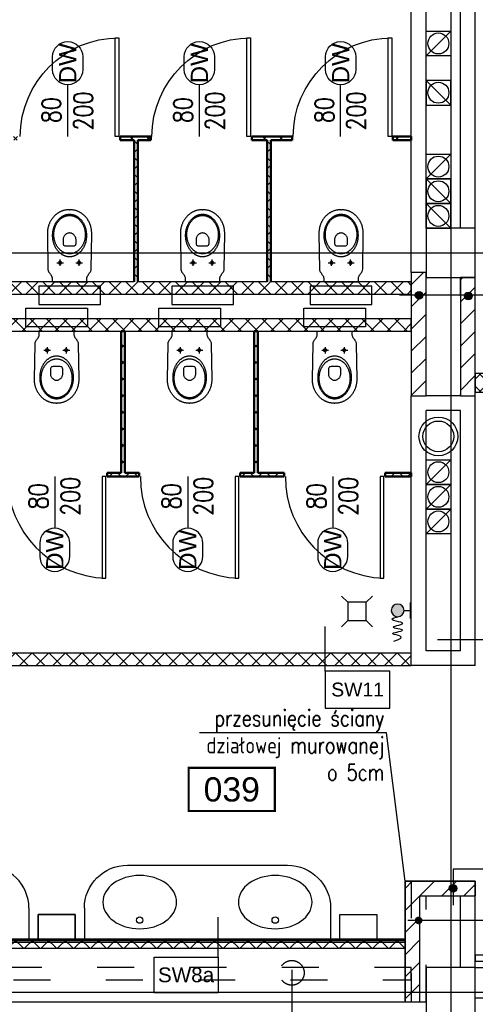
# Model space of a CAD drawing. Header units: centimetres. Extents: x -228435 to 111511, y -89367 to 428125.
# Tile 35 of 216: x -68640 to -64940, y 58901 to 66893. Entities that reach past the tile are written whole.
import ezdxf
from ezdxf.enums import TextEntityAlignment as Align

# ---------------------------------------------------------------- set-up
doc = ezdxf.new("R2010")
doc.units = ezdxf.units.CM
doc.header["$LTSCALE"] = 50
for name, pattern in [('DASHDOT2', [12.7, 6.35, -3.175, 0, -3.175]), ('DASHED', [0.75, 0.5, -0.25]), ('Kondygnacja -1$0$ACAD_ISO03W100', [30, 12, -18])]:
    doc.linetypes.add(name, pattern=pattern)
doc.layers.get('0').update_dxf_attribs({"color": 8})
for name, color, linetype in [('ARCH_GK', 8, 'Continuous'), ('ARCH_INFO_AREA_ETYKIETY_200', 8, 'Continuous'), ('ARCH_INFO_ETYK_DRZWI', 8, 'Continuous'), ('ARCH_INFO_OPISY_PRZEGRODY', 8, 'Continuous'), ('ARCH_INFO_OSIE_IST', 8, 'DASHDOT2'), ('ARCH_MUROWANE', 8, 'Continuous'), ('ARCH_MUROWANE_IST', 8, 'Continuous'), ('ARCH_OTWORY_WENTYLACJA_IST', 8, 'Continuous'), ('ARCH_WYPOSAŻENIE_INNE', 8, 'Continuous'), ('ARCH_WYPOSAŻENIE_SANITARNE', 8, 'Continuous'), ('ARCH_ŚCIANKI_WC_5', 8, 'Continuous'), ('ARCH_ŚLUSARKA_DRZWI', 8, 'Continuous'), ('ARCH_ŻELBET_IST', 8, 'Continuous'), ('Kondygnacja -1$0$ARCH_INFO_OPISY_PRZEGRODY', 8, 'Continuous'), ('Osie rzutów$0$ARCH_INFO_OSIE_OPISY_IST', 8, 'Continuous')]:
    doc.layers.add(name, color=color, linetype=linetype)
doc.styles.add('Arial', font='ARIAL.TTF')
doc.styles.add('Dach$0$ROMANS-50-CM', font='romans.shx', dxfattribs={"width": 0.8, "height": 10})
doc.styles.add('Kondygnacja -1$0$Arial', font='ARIAL.TTF')
doc.styles.add('Romans', font='Romans.shx')
pattern_1 = [(45, (-121140, -45000), (-67.35192, 67.35192), []), (135, (-121140, -45000), (-67.35192, -67.35192), [])]
pattern_2 = [(45, (-121140, -45000), (-67.35192, 67.35192), []), (135, (-121140, -45000), (-67.35192, -67.35192), [])]
pattern_3 = [(45, (-121140, -45000), (-67.35192, 67.35192), []), (135, (-121140, -45000), (-67.35192, -67.35192), [])]

# ---------------------------------------------------------------- blocks, each defined once
blk = doc.blocks.new('DRZWI_DÓŁ 200')
at = {"layer": 'ARCH_INFO_ETYK_DRZWI'}
blk.add_line((0, 0), (0, -60), dxfattribs=at)
blk.add_lwpolyline([(-17.5, -77.5), (-17.5, -92.5, 1), (17.5, -92.5), (17.5, -77.5, 1)], format="xyb", close=True, dxfattribs=at)
at = {"layer": 'ARCH_INFO_ETYK_DRZWI', "style": 'Romans', "width": 0.8}
for tag, p in [('ADS_DRZWI:SZEROKOŚĆ', (-7.9, -23)), ('ADS_DRZWI:WYSOKOŚĆ', (29, -23))]:
    blk.add_attdef(tag, text='', height=22, rotation=90, dxfattribs=at).set_placement(p, align=Align.CENTER)
at = {"layer": 'ARCH_INFO_ETYK_DRZWI', "color": 1, "style": 'Arial'}
blk.add_attdef('ADS_DRZWI:ODPORNOŚĆ_OGNIOWA', text='', height=22, dxfattribs=at).set_placement((-0.1, 13.3), align=Align.BOTTOM_CENTER)
at = {"layer": 'ARCH_INFO_ETYK_DRZWI', "style": 'Arial'}
blk.add_attdef('ADS_DRZWI:SYMBOL', text='', height=20, rotation=90, dxfattribs=at).set_placement((-10, -85), align=Align.TOP_CENTER)
blk = doc.blocks.new('drzwi_góa 200')
at = {"layer": 'ARCH_INFO_ETYK_DRZWI'}
blk.add_line((0, 0), (0, 60), dxfattribs=at)
blk.add_lwpolyline([(-17.5, 77.5), (-17.5, 92.5, -1), (17.5, 92.5), (17.5, 77.5, -1)], format="xyb", close=True, dxfattribs=at)
at = {"layer": 'ARCH_INFO_ETYK_DRZWI', "style": 'Arial'}
blk.add_attdef('ADS_DRZWI:SYMBOL', text='', height=20, rotation=90, dxfattribs=at).set_placement((-10, 84.9), align=Align.TOP_CENTER)
at = {"layer": 'ARCH_INFO_ETYK_DRZWI', "style": 'Romans', "width": 0.8}
for tag, p in [('ADS_DRZWI:SZEROKOŚĆ', (-8, 30.5)), ('ADS_DRZWI:WYSOKOŚĆ', (29, 29.5))]:
    blk.add_attdef(tag, text='', height=22, rotation=90, dxfattribs=at).set_placement(p, align=Align.CENTER)
at = {"layer": 'ARCH_INFO_ETYK_DRZWI', "color": 1, "style": 'Arial'}
blk.add_attdef('ADS_DRZWI:ODPORNOŚĆ_OGNIOWA', text='', height=22, dxfattribs=at).set_placement((-0.1, -45.8), align=Align.BOTTOM_CENTER)
blk = doc.blocks.new('WC')
at = {"color": 0, "linetype": 'ByBlock', "lineweight": -2}
blk.add_line((-0.25, 58.5), (0.23, 58.5), dxfattribs=at)
for points in [[(-0.25, 58.5), (-0.49, 58.5), (-0.98, 58.48), (-1.49, 58.46), (-2, 58.42), (-2.52, 58.36), (-3.05, 58.3), (-3.57, 58.21), (-4.09, 58.12), (-4.6, 58), (-5.09, 57.87), (-5.57, 57.72), (-5.96, 57.58), (-6.34, 57.43), (-6.73, 57.27), (-7.1, 57.1), (-7.48, 56.93), (-7.85, 56.74), (-8.22, 56.55), (-8.58, 56.34), (-8.94, 56.13), (-9.29, 55.9), (-9.64, 55.67), (-9.99, 55.43), (-10.33, 55.19), (-10.66, 54.93), (-10.99, 54.66), (-11.32, 54.39), (-11.63, 54.11), (-11.95, 53.82), (-12.25, 53.52), (-12.56, 53.21), (-12.85, 52.9), (-13.14, 52.58), (-13.42, 52.25), (-13.7, 51.91), (-13.96, 51.57), (-14.23, 51.22), (-14.48, 50.86), (-14.73, 50.5), (-14.97, 50.13), (-15.2, 49.75), (-15.42, 49.36), (-15.64, 48.97), (-15.84, 48.57), (-16.04, 48.17), (-16.23, 47.76), (-16.41, 47.34), (-16.59, 46.91), (-16.75, 46.49), (-16.91, 46.05), (-17.05, 45.61), (-17.19, 45.16), (-17.31, 44.71), (-17.43, 44.25), (-17.54, 43.79), (-17.63, 43.32), (-17.72, 42.85), (-17.79, 42.37), (-17.86, 41.88), (-17.91, 41.41), (-17.96, 40.92), (-17.99, 40.42), (-18.01, 39.92), (-18.02, 39.41), (-18.02, 38.9), (-18.02, 38.9), (-17.55, 10.27), (-17.52, 9.83), (-17.44, 9.41), (-17.32, 9), (-17.17, 8.61), (-16.98, 8.24), (-16.77, 7.88), (-16.54, 7.52), (-16.3, 7.17), (-16.04, 6.82), (-15.79, 6.48), (-15.53, 6.13), (-15.27, 5.78), (-15.03, 5.42), (-14.8, 5.06), (-14.6, 4.68), (-14.41, 4.29), (-14.26, 3.89), (-14.15, 3.46), (-14.08, 3.02), (-14.05, 2.55), (-14.05, 0.68), (-13.98, 0.3), (-13.74, 0.07), (-13.23, 0), (-0.01, 0), (13.21, 0), (13.72, 0.07), (13.96, 0.3), (14.03, 0.68), (14.03, 2.55), (14.06, 3.02), (14.13, 3.46), (14.24, 3.89), (14.39, 4.29), (14.57, 4.68), (14.78, 5.06), (15.01, 5.42), (15.25, 5.78), (15.51, 6.13), (15.76, 6.48), (16.02, 6.82), (16.28, 7.17), (16.52, 7.52), (16.75, 7.88), (16.96, 8.24), (17.15, 8.61), (17.3, 9), (17.42, 9.41), (17.5, 9.83), (17.53, 10.27), (17.99, 38.9), (18, 39.41), (17.99, 39.92), (17.97, 40.42), (17.94, 40.92), (17.89, 41.41), (17.84, 41.88), (17.77, 42.37), (17.7, 42.85), (17.61, 43.32), (17.52, 43.79), (17.41, 44.25), (17.29, 44.71), (17.17, 45.16), (17.03, 45.61), (16.89, 46.05), (16.73, 46.49), (16.57, 46.91), (16.39, 47.34), (16.21, 47.76), (16.02, 48.17), (15.82, 48.57), (15.62, 48.97), (15.4, 49.36), (15.18, 49.75), (14.94, 50.13), (14.71, 50.5), (14.46, 50.86), (14.2, 51.22), (13.94, 51.57), (13.68, 51.91), (13.4, 52.25), (13.12, 52.58), (12.83, 52.9), (12.53, 53.21), (12.23, 53.52), (11.93, 53.82), (11.61, 54.11), (11.29, 54.39), (10.97, 54.66), (10.64, 54.93), (10.31, 55.19), (9.97, 55.43), (9.62, 55.67), (9.27, 55.9), (8.92, 56.13), (8.56, 56.34), (8.2, 56.55), (7.83, 56.74), (7.46, 56.93), (7.08, 57.1), (6.7, 57.27), (6.32, 57.43), (5.94, 57.58), (5.55, 57.72), (5.55, 57.72), (5.07, 57.87), (4.58, 58), (4.07, 58.12), (3.55, 58.21), (3.03, 58.3), (2.5, 58.36), (1.98, 58.42), (1.46, 58.46), (0.96, 58.48), (0.46, 58.5), (0.23, 58.5)], [(-7.75, 12.95), (-7.75, 18.26)], [(7.75, 12.95), (7.75, 18.26)], [(-10.36, 15.46), (-4.9, 15.46)], [(5.15, 15.46), (10.6, 15.46)]]:
    blk.add_lwpolyline(points, dxfattribs=at)
for points in [[(-0.01, 20.3), (-0.41, 20.31), (-0.8, 20.33), (-1.19, 20.37), (-1.58, 20.42), (-1.97, 20.48), (-2.35, 20.55), (-2.73, 20.64), (-3.1, 20.75), (-3.48, 20.86), (-3.84, 20.99), (-4.21, 21.13), (-4.56, 21.28), (-4.92, 21.44), (-5.27, 21.62), (-5.61, 21.81), (-5.95, 22.01), (-6.29, 22.22), (-6.62, 22.44), (-6.94, 22.67), (-7.26, 22.91), (-7.58, 23.17), (-7.88, 23.43), (-8.18, 23.71), (-8.48, 23.99), (-8.77, 24.28), (-9.05, 24.58), (-9.33, 24.9), (-9.6, 25.22), (-9.86, 25.55), (-10.11, 25.89), (-10.36, 26.23), (-10.6, 26.59), (-10.84, 26.95), (-11.06, 27.32), (-11.28, 27.7), (-11.49, 28.09), (-11.69, 28.48), (-11.88, 28.89), (-12.07, 29.29), (-12.24, 29.71), (-12.41, 30.13), (-12.57, 30.56), (-12.72, 30.99), (-12.86, 31.43), (-12.99, 31.88), (-13.11, 32.33), (-13.22, 32.79), (-13.32, 33.25), (-13.41, 33.72), (-13.49, 34.19), (-13.56, 34.66), (-13.63, 35.14), (-13.67, 35.63), (-13.71, 36.12), (-13.74, 36.61), (-13.76, 37.11), (-13.76, 37.61), (-13.76, 37.61), (-13.76, 38.11), (-13.74, 38.6), (-13.71, 39.1), (-13.67, 39.59), (-13.63, 40.07), (-13.56, 40.55), (-13.49, 41.03), (-13.41, 41.5), (-13.32, 41.95), (-13.22, 42.42), (-13.11, 42.87), (-12.99, 43.32), (-12.86, 43.77), (-12.72, 44.21), (-12.57, 44.64), (-12.41, 45.07), (-12.24, 45.49), (-12.07, 45.91), (-11.88, 46.32), (-11.69, 46.72), (-11.49, 47.11), (-11.28, 47.5), (-11.06, 47.88), (-10.84, 48.25), (-10.6, 48.61), (-10.36, 48.97), (-10.11, 49.32), (-9.86, 49.65), (-9.6, 49.98), (-9.33, 50.3), (-9.05, 50.62), (-8.77, 50.92), (-8.48, 51.21), (-8.18, 51.5), (-7.88, 51.77), (-7.58, 52.03), (-7.26, 52.29), (-6.94, 52.53), (-6.62, 52.76), (-6.29, 52.98), (-5.95, 53.19), (-5.61, 53.39), (-5.27, 53.58), (-4.92, 53.76), (-4.56, 53.92), (-4.21, 54.07), (-3.84, 54.21), (-3.48, 54.34), (-3.1, 54.46), (-2.73, 54.56), (-2.35, 54.65), (-1.97, 54.72), (-1.58, 54.79), (-1.19, 54.83), (-0.8, 54.87), (-0.41, 54.89), (-0.01, 54.9), (-0.01, 54.9), (0.39, 54.89), (0.78, 54.87), (1.17, 54.83), (1.56, 54.79), (1.95, 54.72), (2.33, 54.65), (2.71, 54.56), (3.08, 54.46), (3.45, 54.34), (3.82, 54.21), (4.18, 54.07), (4.54, 53.92), (4.9, 53.76), (5.25, 53.58), (5.59, 53.39), (5.93, 53.19), (6.27, 52.98), (6.6, 52.76), (6.92, 52.53), (7.24, 52.29), (7.55, 52.03), (7.86, 51.77), (8.16, 51.5), (8.46, 51.21), (8.75, 50.92), (9.03, 50.62), (9.31, 50.3), (9.58, 49.98), (9.84, 49.65), (10.09, 49.32), (10.34, 48.97), (10.58, 48.61), (10.81, 48.25), (11.04, 47.88), (11.26, 47.5), (11.47, 47.11), (11.67, 46.72), (11.86, 46.32), (12.05, 45.91), (12.22, 45.49), (12.39, 45.07), (12.55, 44.64), (12.7, 44.21), (12.84, 43.77), (12.97, 43.32), (13.09, 42.87), (13.2, 42.42), (13.3, 41.95), (13.39, 41.5), (13.47, 41.03), (13.54, 40.55), (13.6, 40.07), (13.65, 39.59), (13.69, 39.1), (13.72, 38.6), (13.74, 38.11), (13.74, 37.61), (13.74, 37.61), (13.74, 37.11), (13.72, 36.61), (13.69, 36.12), (13.65, 35.63), (13.6, 35.14), (13.54, 34.66), (13.47, 34.19), (13.39, 33.72), (13.3, 33.25), (13.2, 32.79), (13.09, 32.33), (12.97, 31.88), (12.84, 31.43), (12.7, 30.99), (12.55, 30.56), (12.39, 30.13), (12.22, 29.71), (12.05, 29.29), (11.86, 28.89), (11.67, 28.48), (11.47, 28.09), (11.26, 27.7), (11.04, 27.32), (10.81, 26.95), (10.58, 26.59), (10.34, 26.23), (10.09, 25.89), (9.84, 25.55), (9.58, 25.22), (9.31, 24.9), (9.03, 24.58), (8.75, 24.28), (8.46, 23.99), (8.16, 23.71), (7.86, 23.43), (7.55, 23.17), (7.24, 22.91), (6.92, 22.67), (6.6, 22.44), (6.27, 22.22), (5.93, 22.01), (5.59, 21.81), (5.25, 21.62), (4.9, 21.44), (4.54, 21.28), (4.18, 21.13), (3.82, 20.99), (3.45, 20.86), (3.08, 20.75), (2.71, 20.64), (2.33, 20.55), (1.95, 20.48), (1.56, 20.42), (1.17, 20.37), (0.78, 20.33), (0.39, 20.31), (-0.01, 20.3)], [(-0.01, 22.76), (-0.41, 22.77), (-0.82, 22.79), (-1.21, 22.83), (-1.61, 22.89), (-2, 22.95), (-2.39, 23.04), (-2.77, 23.13), (-3.15, 23.24), (-3.52, 23.36), (-3.89, 23.5), (-4.26, 23.65), (-4.62, 23.81), (-4.97, 23.99), (-5.32, 24.18), (-5.67, 24.38), (-6.01, 24.59), (-6.34, 24.82), (-6.66, 25.05), (-6.98, 25.3), (-7.3, 25.56), (-7.61, 25.83), (-7.91, 26.11), (-8.2, 26.4), (-8.48, 26.7), (-8.76, 27.01), (-9.03, 27.33), (-9.3, 27.66), (-9.55, 28), (-9.8, 28.35), (-10.04, 28.71), (-10.27, 29.07), (-10.49, 29.45), (-10.7, 29.83), (-10.9, 30.22), (-11.1, 30.62), (-11.28, 31.02), (-11.46, 31.44), (-11.62, 31.85), (-11.78, 32.28), (-11.92, 32.71), (-12.05, 33.15), (-12.18, 33.6), (-12.29, 34.05), (-12.39, 34.5), (-12.48, 34.97), (-12.56, 35.43), (-12.63, 35.91), (-12.68, 36.38), (-12.73, 36.86), (-12.76, 37.35), (-12.78, 37.84), (-12.78, 38.33), (-12.78, 38.33), (-12.78, 38.82), (-12.76, 39.31), (-12.73, 39.8), (-12.68, 40.28), (-12.63, 40.75), (-12.56, 41.23), (-12.48, 41.69), (-12.39, 42.14), (-12.29, 42.6), (-12.18, 43.05), (-12.05, 43.49), (-11.92, 43.93), (-11.78, 44.36), (-11.62, 44.79), (-11.46, 45.21), (-11.28, 45.62), (-11.1, 46.03), (-10.9, 46.42), (-10.7, 46.82), (-10.49, 47.2), (-10.27, 47.57), (-10.04, 47.94), (-9.8, 48.29), (-9.55, 48.64), (-9.3, 48.98), (-9.03, 49.31), (-8.76, 49.63), (-8.48, 49.94), (-8.2, 50.24), (-7.91, 50.54), (-7.61, 50.82), (-7.3, 51.08), (-6.98, 51.34), (-6.66, 51.59), (-6.34, 51.83), (-6.01, 52.05), (-5.67, 52.26), (-5.32, 52.47), (-4.97, 52.65), (-4.62, 52.83), (-4.26, 52.99), (-3.89, 53.14), (-3.52, 53.28), (-3.15, 53.4), (-2.77, 53.51), (-2.39, 53.61), (-2, 53.69), (-1.61, 53.76), (-1.21, 53.81), (-0.82, 53.85), (-0.41, 53.87), (-0.01, 53.88), (-0.01, 53.88), (0.39, 53.87), (0.8, 53.85), (1.19, 53.81), (1.59, 53.76), (1.98, 53.69), (2.37, 53.61), (2.75, 53.51), (3.13, 53.4), (3.5, 53.28), (3.87, 53.14), (4.24, 52.99), (4.6, 52.83), (4.95, 52.65), (5.3, 52.47), (5.65, 52.26), (5.99, 52.05), (6.32, 51.83), (6.64, 51.59), (6.96, 51.34), (7.28, 51.08), (7.58, 50.82), (7.89, 50.54), (8.18, 50.24), (8.46, 49.94), (8.74, 49.63), (9.01, 49.31), (9.28, 48.98), (9.53, 48.64), (9.78, 48.29), (10.02, 47.94), (10.25, 47.57), (10.47, 47.2), (10.68, 46.82), (10.88, 46.42), (11.08, 46.03), (11.26, 45.62), (11.44, 45.21), (11.6, 44.79), (11.75, 44.36), (11.9, 43.93), (12.03, 43.49), (12.16, 43.05), (12.27, 42.6), (12.37, 42.14), (12.46, 41.69), (12.54, 41.23), (12.61, 40.75), (12.66, 40.28), (12.7, 39.8), (12.74, 39.31), (12.75, 38.82), (12.76, 38.33), (12.76, 38.33), (12.75, 37.84), (12.74, 37.35), (12.7, 36.86), (12.66, 36.38), (12.61, 35.91), (12.54, 35.43), (12.46, 34.97), (12.37, 34.5), (12.27, 34.05), (12.16, 33.6), (12.03, 33.15), (11.9, 32.71), (11.75, 32.28), (11.6, 31.85), (11.44, 31.44), (11.26, 31.02), (11.08, 30.62), (10.88, 30.22), (10.68, 29.83), (10.47, 29.45), (10.25, 29.07), (10.02, 28.71), (9.78, 28.35), (9.53, 28), (9.28, 27.66), (9.01, 27.33), (8.74, 27.01), (8.46, 26.7), (8.18, 26.4), (7.89, 26.11), (7.58, 25.83), (7.28, 25.56), (6.96, 25.3), (6.64, 25.05), (6.32, 24.82), (5.99, 24.59), (5.65, 24.38), (5.3, 24.18), (4.95, 23.99), (4.6, 23.81), (4.24, 23.65), (3.87, 23.5), (3.5, 23.36), (3.13, 23.24), (2.75, 23.13), (2.37, 23.04), (1.98, 22.95), (1.59, 22.89), (1.19, 22.83), (0.8, 22.79), (0.39, 22.77), (-0.01, 22.76)], [(-0.24, 28.82), (-2.93, 28.82), (-3.62, 28.9), (-4.15, 29.12), (-4.52, 29.44), (-4.77, 29.82), (-4.91, 30.24), (-4.98, 30.64), (-5, 30.99), (-5.01, 34.75), (-4.98, 35.23), (-4.9, 35.71), (-4.77, 36.17), (-4.6, 36.61), (-4.39, 37.04), (-4.14, 37.45), (-3.86, 37.83), (-3.55, 38.19), (-3.21, 38.52), (-2.85, 38.83), (-2.47, 39.1), (-2.08, 39.33), (-1.67, 39.53), (-1.26, 39.69), (-0.84, 39.81), (-0.43, 39.88), (-0.01, 39.91), (0.4, 39.88), (0.82, 39.81), (1.23, 39.69), (1.65, 39.53), (2.05, 39.33), (2.45, 39.1), (2.83, 38.82), (3.19, 38.52), (3.53, 38.18), (3.84, 37.82), (4.12, 37.43), (4.37, 37.02), (4.58, 36.59), (4.75, 36.15), (4.88, 35.68), (4.96, 35.21), (4.99, 34.72), (4.99, 30.97), (4.97, 30.62), (4.9, 30.23), (4.75, 29.82), (4.5, 29.44), (4.13, 29.12), (3.61, 28.9), (2.92, 28.82)], [(-6.6, 15.46), (-6.67, 15.87), (-6.84, 16.19), (-7.1, 16.42), (-7.41, 16.56), (-7.75, 16.61), (-8.09, 16.56), (-8.41, 16.42), (-8.66, 16.19), (-8.84, 15.87), (-8.9, 15.46), (-8.84, 15.04), (-8.66, 14.72), (-8.41, 14.49), (-8.09, 14.35), (-7.75, 14.31), (-7.41, 14.35), (-7.1, 14.49), (-6.84, 14.72), (-6.67, 15.04), (-6.6, 15.46)], [(8.9, 15.46), (8.84, 15.87), (8.66, 16.19), (8.4, 16.42), (8.09, 16.56), (7.75, 16.61), (7.41, 16.56), (7.1, 16.42), (6.84, 16.19), (6.67, 15.87), (6.6, 15.46), (6.67, 15.04), (6.84, 14.72), (7.1, 14.49), (7.41, 14.35), (7.75, 14.31), (8.09, 14.35), (8.41, 14.49), (8.66, 14.72), (8.84, 15.04), (8.9, 15.46)]]:
    blk.add_lwpolyline(points, close=True, dxfattribs=at)
at = {"color": 0, "linetype": 'ByBlock', "lineweight": -2, "ltscale": 3}
blk.add_lwpolyline([(25, -18.5), (25, -3.5), (-25, -3.5), (-25, -18.5)], close=True, dxfattribs=at)
blk = doc.blocks.new('Poziom 0_część B$0$WPUST PODŁOGOWY')
for points in [[(-12.5, 12.5), (-7.5, 7.5)], [(12.5, 12.5), (7.5, 7.5)], [(-7.5, -7.5), (-12.5, -12.5)], [(7.5, -7.5), (12.5, -12.5)]]:
    blk.add_lwpolyline(points)
blk.add_lwpolyline([(-7.5, 7.5), (7.5, 7.5), (7.5, -7.5), (-7.5, -7.5)], close=True)
blk = doc.blocks.new('Poziom 0_część B$0$złączka')
at = {"ltscale": 100}
h = blk.add_hatch(color=256, dxfattribs=at)
edge = h.paths.add_edge_path()
edge.add_arc((10.13, 0), 5.2, 0, 360)
for p, q in [((0, 6.5), (0, -6.5)), ((4.93, 0), (0, 0)), ((13.32, -6.15), (10.13, -5.2)), ((13.27, -8.23), (14.47, -7.64)), ((14.63, -6.95), (13.32, -6.15)), ((14.47, -7.64), (14.63, -6.95)), ((6.08, -10.51), (6.36, -10.07)), ((6.6, -10.96), (6.08, -10.51)), ((6.13, -16.13), (6.36, -15.82)), ((6.36, -10.07), (7.57, -9.64)), ((6.36, -15.82), (7.21, -15.51)), ((7.7, -11.42), (6.6, -10.96)), ((7.21, -15.51), (8.46, -15.21)), ((7.57, -9.64), (9.41, -9.21)), ((9.15, -11.88), (7.7, -11.42)), ((8.46, -15.21), (9.92, -14.91)), ((10.71, -12.33), (9.15, -11.88)), ((9.41, -9.21), (11.45, -8.74)), ((9.92, -14.91), (11.38, -14.6)), ((12.14, -12.77), (10.71, -12.33)), ((11.38, -14.6), (12.64, -14.28)), ((11.45, -8.74), (13.27, -8.23)), ((13.23, -13.18), (12.14, -12.77)), ((12.64, -14.28), (13.49, -13.94)), ((13.73, -13.58), (13.23, -13.18)), ((13.49, -13.94), (13.73, -13.58)), ((6.64, -16.47), (6.13, -16.13)), ((7.74, -16.82), (6.64, -16.47)), ((7.3, -21.72), (8.09, -21.01)), ((7.63, -22.57), (7.3, -21.72)), ((9.51, -23.61), (7.63, -22.57)), ((9.2, -17.18), (7.74, -16.82)), ((8.09, -21.01), (9.58, -20.43)), ((10.8, -17.55), (9.2, -17.18)), ((13.36, -24.87), (9.51, -23.61)), ((9.58, -20.43), (11.34, -19.94)), ((12.3, -17.93), (10.8, -17.55)), ((11.34, -19.94), (12.95, -19.51)), ((13.48, -18.32), (12.3, -17.93)), ((12.95, -19.51), (13.98, -19.11)), ((14.12, -18.71), (13.48, -18.32)), ((13.98, -19.11), (14.12, -18.71))]:
    blk.add_line(p, q, dxfattribs=at)
blk.add_circle((10.13, 0), 5.2, dxfattribs=at)
blk = doc.blocks.new('umywal03')
blk.add_circle((0, -7.08), 2.54)
at = {"extrusion": (0, 0, -1)}
blk.add_ellipse((0, -21.69), major_axis=(29.93, 0), ratio=0.722731, dxfattribs=at)
blk = doc.blocks.new('Blat umywalkowy 2x 200')
at = {"layer": 'ARCH_WYPOSAŻENIE_SANITARNE'}
for p, q in [((-100, -25), (-100, 0)), ((100, 0), (-100, 0)), ((100, -25), (100, 0)), ((-65, -60), (65, -60))]:
    blk.add_line(p, q, dxfattribs=at)
for points in [[(-137.5, -20), (-107.5, -20), (-107.5, 0), (-137.5, 0)], [(107.5, -20), (137.5, -20), (137.5, 0), (107.5, 0)]]:
    blk.add_lwpolyline(points, close=True, dxfattribs=at)
for centre, start, end in [((-65, -25), 180, 270), ((65, -25), 270, 0)]:
    blk.add_arc(centre, 35, start, end, dxfattribs=at)
at = {"layer": 'ARCH_WYPOSAŻENIE_SANITARNE', "extrusion": (0, 0, -1), "zscale": -1}
for p in [(55, -8.31), (-55, -8.31)]:
    blk.add_blockref('umywal03', p, dxfattribs=at)
blk = doc.blocks.new('etykieta_numer')
at = {"color": 0, "linetype": 'ByBlock', "const_width": 2.44}
blk.add_lwpolyline([(-50, -50), (-50, 0), (50, 0), (50, -50)], close=True, dxfattribs=at)
at = {"color": 0, "linetype": 'ByBlock', "style": 'Arial'}
blk.add_attdef('AECAREA:NUMBER', text='', height=28, dxfattribs=at).set_placement((0, -25), align=Align.MIDDLE)
blk = doc.blocks.new('Osie rzutów')
at = {"layer": 'ARCH_INFO_OSIE_IST', "ltscale": 10}
for p, q in [((5600, 12510), (5600, 4512.32)), ((4436.04, 11000), (13655, 11000)), ((4436.04, 10400), (13655, 10400))]:
    blk.add_line(p, q, dxfattribs=at)

msp = doc.modelspace()

# ---------------------------------------------------------------- hatches: boundary and pattern name
at = {"layer": 'ARCH_GK', "linetype": 'Continuous', "lineweight": -3}
h = msp.add_hatch(dxfattribs=at)
h.set_pattern_fill('ANSI37', color=256, scale=30, angle=-360, style=0)
h.set_pattern_definition(pattern_1)
h.paths.add_polyline_path([(-68775, 64665), (-68775, 64734.16667), (-68790, 64765), (-69840, 64765), (-69855, 64734.16667), (-69855, 64665)], flags=0)
h.paths.add_polyline_path([(-67695, 64665), (-67695, 64734.16667), (-67710, 64765), (-68760, 64765), (-68775, 64734.16667), (-68775, 64665)], flags=0)
h.paths.add_polyline_path([(-65460, 64665), (-65460, 64765), (-66600, 64765), (-66615, 64734.16667), (-66615, 64665)], flags=0)
h.paths.add_polyline_path([(-66615, 64665), (-66615, 64734.16667), (-66630, 64765), (-67680, 64765), (-67695, 64734.16667), (-67695, 64665)], flags=0)
h.paths.add_polyline_path([(-69855, 64665), (-69855, 64734.16667), (-69870, 64765), (-70940, 64765), (-70977.5, 64715), (-70940, 64665)], flags=0)
h.paths.add_polyline_path([(-71015, 64665), (-70977.5, 64715), (-71015, 64765), (-71220, 64765), (-71220, 64665)], flags=0)
h = msp.add_hatch(dxfattribs=at)
h.set_pattern_fill('ANSI37', color=256, scale=30, style=0)
h.set_pattern_definition([(45, (-121140, -45000), (-67.35192, 67.35192), []), (135, (-121140, -45000), (-67.35192, -67.35192), [])])
h.paths.add_polyline_path([(-71220, 64465), (-71220, 64365), (-65460, 64365), (-65460, 64465)], flags=0)
h = msp.add_hatch(dxfattribs=at)
h.set_pattern_fill('ANSI37', color=256, scale=30, style=0)
h.set_pattern_definition([(45, (-121140, -45030), (-67.35192, 67.35192), []), (135, (-121140, -45030), (-67.35192, -67.35192), [])])
h.paths.add_polyline_path([(-64940, 64020), (-64940, 63870), (-64290, 63870), (-64290, 64020)], flags=0)
h.paths.add_polyline_path([(-63150, 64020), (-63150, 63870), (-63050, 63870), (-63050, 64020)], flags=0)
h = msp.add_hatch(dxfattribs=at)
h.set_pattern_fill('ANSI37', color=256, scale=30, style=0)
h.set_pattern_definition([(45, (-121140, -45000), (-67.35192, 67.35192), []), (135, (-121140, -45000), (-67.35192, -67.35192), [])])
h.paths.add_polyline_path([(-70120, 61750), (-70120, 61650), (-65460, 61650), (-65460, 61750)])
h = msp.add_hatch(dxfattribs=at)
h.set_pattern_fill('ANSI37', color=256, scale=30, angle=-360, style=0)
h.set_pattern_definition([(45, (-121140, -45045), (-67.35192, 67.35192), []), (135, (-121140, -45045), (-67.35192, -67.35192), [])])
h.paths.add_polyline_path([(-71220, 59430), (-71220, 59355), (-70715, 59355), (-70715, 59405), (-70315, 59405), (-70315, 59355), (-65510, 59355), (-65510, 59430)])
at = {"layer": 'ARCH_INFO_OPISY_PRZEGRODY'}
h = msp.add_hatch(color=256, dxfattribs=at)
edge = h.paths.add_edge_path()
edge.add_arc((-65396.87834, 64656.02907), 31.16375, 0, 360)
h = msp.add_hatch(color=256, dxfattribs=at)
edge = h.paths.add_edge_path()
edge.add_arc((-64996.87834, 64650), 31.16375, 0, 360)
h = msp.add_hatch(color=256, dxfattribs=at)
edge = h.paths.add_edge_path()
edge.add_arc((-65120.61839, 59842.82268), 31.16375, 0, 360)
h = msp.add_hatch(color=256, dxfattribs=at)
edge = h.paths.add_edge_path()
edge.add_arc((-65400.63651, 59581.31201), 31.16375, 0, 360)
at = {"layer": 'ARCH_MUROWANE', "linetype": 'Continuous', "lineweight": -3}
h = msp.add_hatch(dxfattribs=at)
h.set_pattern_fill('ANSI31', color=256, scale=40, style=0)
h.set_pattern_definition([(45, (-121140, -45000), (-89.80256, 89.80256), [])])
h.paths.add_polyline_path([(-65460, 63840), (-65340, 63840), (-65340, 64840), (-65460, 64840)], flags=0)
h = msp.add_hatch(dxfattribs=at)
h.set_pattern_fill('ANSI31', color=256, scale=40, style=0)
h.set_pattern_definition([(45, (-121140, -45000), (-89.80256, 89.80256), [])])
h.paths.add_polyline_path([(-65060, 63840), (-64940, 63840), (-64940, 64800), (-65060, 64800)], flags=0)
h = msp.add_hatch(dxfattribs=at)
h.set_pattern_fill('ANSI31', color=256, scale=40, style=0)
h.set_pattern_definition([(45, (-121140, -45000), (-89.80256, 89.80256), [])])
h.paths.add_polyline_path([(-64940, 59780), (-64940, 59900), (-65510, 59900), (-65510, 58920), (-65390, 58920), (-65390, 59780)])
at = {"layer": 'ARCH_ŚCIANKI_WC_5', "linetype": 'Continuous', "lineweight": -3}
h = msp.add_hatch(dxfattribs=at)
h.set_pattern_fill('ANSI37', color=256, scale=30, style=0)
h.set_pattern_definition([(45, (-121140, -45000), (-67.35192, 67.35192), []), (135, (-121140, -45000), (-67.35192, -67.35192), [])])
h.paths.add_polyline_path([(-69870, 65915), (-69855, 65922.5), (-69855, 65945), (-69985, 65945), (-69985, 65915)], flags=0)
h.paths.add_polyline_path([(-70805, 65915), (-70805, 65945), (-70940, 65945), (-70940, 65915)], flags=0)
h.paths.add_polyline_path([(-68790, 65915), (-68775, 65922.5), (-68775, 65945), (-68905, 65945), (-68905, 65915)], flags=0)
h.paths.add_polyline_path([(-69725, 65915), (-69725, 65945), (-69855, 65945), (-69855, 65922.5), (-69840, 65915)], flags=0)
h.paths.add_polyline_path([(-67710, 65915), (-67695, 65922.5), (-67695, 65945), (-67825, 65945), (-67825, 65915)], flags=0)
h.paths.add_polyline_path([(-68645, 65915), (-68645, 65945), (-68775, 65945), (-68775, 65922.5), (-68760, 65915)], flags=0)
h.paths.add_polyline_path([(-65460, 65915), (-65460, 65945), (-65608.6276, 65945), (-65608.6276, 65915)], flags=0)
h.paths.add_polyline_path([(-66428.6276, 65915), (-66428.6276, 65945), (-66615, 65945), (-66615, 65922.5), (-66600, 65915)], flags=0)
h.paths.add_polyline_path([(-66630, 65915), (-66615, 65922.5), (-66615, 65945), (-66755.92407, 65945), (-66755.92407, 65915)], flags=0)
h.paths.add_polyline_path([(-67575.92407, 65915), (-67575.92407, 65945), (-67695, 65945), (-67695, 65922.5), (-67680, 65915)], flags=0)
h = msp.add_hatch(dxfattribs=at)
h.set_pattern_fill('ANSI37', color=256, scale=30, angle=-360, style=0)
h.set_pattern_definition(pattern_2)
h.paths.add_polyline_path([(-67680, 65915), (-67695, 65922.5), (-67710, 65915), (-67710, 64765), (-67695, 64734.16667), (-67680, 64765)], flags=0)
h = msp.add_hatch(dxfattribs=at)
h.set_pattern_fill('ANSI37', color=256, scale=30, angle=-360, style=0)
h.set_pattern_definition(pattern_2)
h.paths.add_polyline_path([(-66600, 65915), (-66615, 65922.5), (-66630, 65915), (-66630, 64765), (-66615, 64734.16667), (-66600, 64765)], flags=0)
h = msp.add_hatch(dxfattribs=at)
h.set_pattern_fill('ANSI37', color=256, scale=30, angle=-360, style=0)
h.set_pattern_definition(pattern_3)
h.paths.add_polyline_path([(-67785, 64365), (-67815, 64365), (-67815, 63215), (-67800, 63207.5), (-67785, 63215)], flags=0)
h = msp.add_hatch(dxfattribs=at)
h.set_pattern_fill('ANSI37', color=256, scale=30, angle=-360, style=0)
h.set_pattern_definition(pattern_3)
h.paths.add_polyline_path([(-66705, 64365), (-66735, 64365), (-66735, 63215), (-66720, 63207.5), (-66705, 63215)], flags=0)
h = msp.add_hatch(dxfattribs=at)
h.set_pattern_fill('ANSI37', color=256, scale=30, style=0)
h.set_pattern_definition(pattern_1)
h.paths.add_polyline_path([(-65460, 63185), (-65460, 63215), (-65672.5, 63215), (-65672.5, 63185)], flags=0)
h.paths.add_polyline_path([(-66492.5, 63185), (-66492.5, 63215), (-66705, 63215), (-66720, 63207.5), (-66720, 63185)], flags=0)
h.paths.add_polyline_path([(-66720, 63185), (-66720, 63207.5), (-66735, 63215), (-66850, 63215), (-66850, 63185)], flags=0)
h.paths.add_polyline_path([(-67670, 63185), (-67670, 63215), (-67785, 63215), (-67800, 63207.5), (-67800, 63185)], flags=0)
h.paths.add_polyline_path([(-67800, 63185), (-67800, 63207.5), (-67815, 63215), (-67930, 63215), (-67930, 63185)], flags=0)
h.paths.add_polyline_path([(-68750, 63185), (-68750, 63215), (-68865, 63215), (-68880, 63207.5), (-68880, 63185)], flags=0)
h.paths.add_polyline_path([(-68880, 63185), (-68880, 63207.5), (-68895, 63215), (-69010, 63215), (-69010, 63185)], flags=0)
h.paths.add_polyline_path([(-69830, 63185), (-69830, 63215), (-69945, 63215), (-69960, 63207.5), (-69960, 63185)], flags=0)
h.paths.add_polyline_path([(-69960, 63185), (-69960, 63207.5), (-69975, 63215), (-70187.5, 63215), (-70187.5, 63185)], flags=0)
h.paths.add_polyline_path([(-71007.5, 63185), (-71007.5, 63215), (-71220, 63215), (-71220, 63185)], flags=0)

# ---------------------------------------------------------------- linework, layer by layer
at = {"layer": 'ARCH_GK', "linetype": 'Continuous', "lineweight": -3}
for p, q in [((-67710, 64765, 630), (-68760, 64765, 630)), ((-66630, 64765, 630), (-67680, 64765, 630)), ((-65460, 64765, 630), (-66600, 64765, 630)), ((-65460, 64665, 630), (-65460, 64765, 630)), ((-70940, 64665, 630), (-65460, 64665, 630)), ((-65460, 64465, 630), (-71220, 64465, 630)), ((-65460, 64365, 630), (-65460, 64465, 630)), ((-71220, 64365, 630), (-65460, 64365, 630)), ((-64940, 64020, 630), (-64940, 63870, 630)), ((-64290, 64020, 630), (-64940, 64020, 630)), ((-64940, 63870, 630), (-64290, 63870, 630)), ((-65460, 61750, 630), (-70120, 61750, 630)), ((-65460, 61655, 630), (-65460, 61755, 630)), ((-70120, 61650, 630), (-65460, 61650, 630)), ((-65460, 59100, 630), (-65460, 59200, 630))]:
    msp.add_line(p, q, dxfattribs=at)
at = {"layer": 'ARCH_GK', "linetype": 'Kondygnacja -1$0$ACAD_ISO03W100', "lineweight": -3, "ltscale": 0.5}
for p, q in [((-65460, 59200, 630), (-70940, 59200, 630)), ((-70940, 59100, 630), (-65460, 59100, 630))]:
    msp.add_line(p, q, dxfattribs=at)
at = {"layer": 'ARCH_GK', "linetype": 'Continuous', "lineweight": -3, "elevation": 6930}
for points in [[(-65510, 59430), (-71220, 59430)], [(-70315, 59355), (-65510, 59355), (-65510, 59430), (-71220, 59430), (-71220, 59355), (-70715, 59355)], [(-71220, 59417.5), (-65510, 59417.5), (-65510, 59430), (-71220, 59430), (-71220, 59417.5)], [(-71220, 59405), (-65510, 59405), (-65510, 59417.5), (-71220, 59417.5), (-71220, 59405)], [(-71220, 59355), (-70715, 59355), (-70715, 59405), (-70315, 59405), (-70315, 59355), (-65510, 59355)]]:
    msp.add_lwpolyline(points, dxfattribs=at)
at = {"layer": 'ARCH_INFO_OPISY_PRZEGRODY', "elevation": 630}
for points in [[(-64806.20873, 64656.02907), (-65555.40053, 64656.02907)], [(-66158.53341, 61604.75712), (-66158.53341, 61967.89583)], [(-64596.65221, 59997.32015), (-64596.65221, 59581.30417), (-65489.2775, 59581.30417)], [(-64596.65221, 59997.32015), (-65120.61839, 59997.32015), (-65120.61839, 59706.17425)]]:
    msp.add_lwpolyline(points, dxfattribs=at)
msp.add_lwpolyline([(-66158.53341, 61304.75712), (-65633.53341, 61304.75712), (-65633.53341, 61604.75712), (-66158.53341, 61604.75712), (-66158.53341, 61304.75712)], close=True, dxfattribs=at)
at = {"layer": 'ARCH_INFO_OPISY_PRZEGRODY'}
for centre in [(-65396.87834, 64656.02907, 630), (-64996.87834, 64650, 630), (-65120.61839, 59842.82268, 630)]:
    msp.add_circle(centre, 31.16375, dxfattribs=at)
at = {"layer": 'ARCH_MUROWANE', "linetype": 'Continuous', "lineweight": -3}
for p, q in [((-65340, 64840, 630), (-65460, 64840, 630)), ((-65460, 64840, 630), (-65460, 63840, 630)), ((-65340, 63840, 630), (-65340, 64840, 630)), ((-64940, 64800, 630), (-65060, 64800, 630)), ((-65060, 64800, 630), (-65060, 63840, 630)), ((-64940, 63840, 630), (-64940, 64800, 630)), ((-65460, 63840, 630), (-65340, 63840, 630)), ((-65060, 63840, 630), (-64940, 63840, 630)), ((-64940, 59900, 630), (-65460, 59900, 630)), ((-64940, 59780, 630), (-64940, 59900, 630)), ((-65340, 59780, 630), (-64940, 59780, 630)), ((-65460, 58920, 630), (-65340, 58920, 630))]:
    msp.add_line(p, q, dxfattribs=at)
at = {"layer": 'ARCH_MUROWANE', "linetype": 'Kondygnacja -1$0$ACAD_ISO03W100', "lineweight": -3, "ltscale": 0.5}
for p, q in [((-65460, 59900, 630), (-65460, 58920, 630)), ((-65340, 58920, 630), (-65340, 59780, 630))]:
    msp.add_line(p, q, dxfattribs=at)
at = {"layer": 'ARCH_MUROWANE', "linetype": 'Continuous', "lineweight": -3, "elevation": 630}
for points in [[(-65510, 58920), (-65510, 59900), (-64940, 59900), (-64940, 59780)], [(-64940, 59780), (-64940, 59900), (-65510, 59900), (-65510, 58920), (-65390, 58920), (-65390, 59780), (-64940, 59780)], [(-65390, 58920), (-65390, 59780), (-65060, 59780)]]:
    msp.add_lwpolyline(points, dxfattribs=at)
at = {"layer": 'ARCH_MUROWANE_IST', "ltscale": 4}
for p, q in [((-65460, 64840, 630), (-65460, 68285, 630)), ((-65340, 65200, 630), (-65340, 68165, 630)), ((-65060, 65200, 630), (-65060, 68165, 630)), ((-64940, 65200, 630), (-64940, 67880, 630)), ((-65060, 64650, 630), (-65060, 64800, 630)), ((-64940, 64650, 630), (-64940, 64800, 630)), ((-65460, 61650, 630), (-65460, 63840, 630)), ((-65060, 63840, 630), (-65340, 63840, 630)), ((-65060, 63840, 630), (-65060, 63850, 630)), ((-64940, 61650, 630), (-64940, 63850, 630)), ((-65340, 61770, 630), (-65340, 63720, 630)), ((-65060, 63720, 630), (-65340, 63720, 630)), ((-65060, 61770, 630), (-65060, 63720, 630)), ((-65060, 61770, 630), (-65340, 61770, 630)), ((-64940, 61650, 630), (-65460, 61650, 630)), ((-65060, 59200, 630), (-65060, 59780, 630)), ((-64940, 59200, 630), (-64940, 59780, 630)), ((-64940, 59200, 630), (-59340, 59200, 630)), ((-70940, 58920, 630), (-65340, 58920, 630)), ((-62740, 58950, 630), (-64940, 58950, 630))]:
    msp.add_line(p, q, dxfattribs=at)
at = {"layer": 'ARCH_OTWORY_WENTYLACJA_IST'}
for p, q in [((-65140, 66800, 630), (-65340, 66600, 630)), ((-65140, 66200, 630), (-65340, 66400, 630)), ((-65140, 65800, 630), (-65340, 65600, 630)), ((-65340, 65600, 630), (-65140, 65600, 630)), ((-65140, 65400, 630), (-65340, 65600, 630)), ((-65340, 65400, 630), (-65140, 65400, 630)), ((-65140, 65200, 630), (-65340, 65400, 630)), ((-65140, 63320, 630), (-65340, 63120, 630)), ((-65140, 63120, 630), (-65340, 62920, 630)), ((-65140, 62920, 630), (-65340, 62720, 630))]:
    msp.add_line(p, q, dxfattribs=at)
at = {"layer": 'ARCH_OTWORY_WENTYLACJA_IST', "elevation": 630}
for points in [[(-65140, 66600), (-65340, 66600), (-65340, 66800), (-65140, 66800)], [(-65140, 66400), (-65340, 66400), (-65340, 66200), (-65140, 66200)], [(-65140, 65600), (-65340, 65600), (-65340, 65800), (-65140, 65800)], [(-65140, 65600), (-65340, 65600), (-65340, 65400), (-65140, 65400)], [(-65140, 65400), (-65340, 65400), (-65340, 65200), (-65140, 65200)], [(-65140, 63120), (-65340, 63120), (-65340, 63320), (-65140, 63320)], [(-65140, 62920), (-65340, 62920), (-65340, 63120), (-65140, 63120)], [(-65140, 62720), (-65340, 62720), (-65340, 62920), (-65140, 62920)]]:
    msp.add_lwpolyline(points, close=True, dxfattribs=at)
at = {"layer": 'ARCH_OTWORY_WENTYLACJA_IST'}
for points, elevation in [([(-62690, 60760), (-63179.68327, 61859.73676), (-65247.52239, 61859.73676)], 630), ([(-65510, 59900), (-65660.37804, 61103.63377), (-67179.72791, 61103.63377)], -5670), ([(-66430, 59180.71153), (-66430, 58141.45893), (-67878.46896, 58141.45893)], 630)]:
    msp.add_lwpolyline(points, dxfattribs=dict(at, elevation=elevation))
for centre, radius in [((-65240, 66700, 630), 85), ((-65240, 66300, 630), 85), ((-65240, 65700, 630), 85), ((-65240, 65500, 630), 85), ((-65240, 65300, 630), 85), ((-65240, 63510.32396, 630), 157.5), ((-65240, 63510.32396, 630), 125), ((-65240, 63220, 630), 85), ((-65240, 63020, 630), 85), ((-65240, 62820, 630), 85)]:
    msp.add_circle(centre, radius, dxfattribs=at)
at = {"layer": 'ARCH_OTWORY_WENTYLACJA_IST', "linetype": 'DASHED', "ltscale": 10}
msp.add_circle((-66430, 59156.02183, 630), 100, dxfattribs=at)
at = {"layer": 'ARCH_WYPOSAŻENIE_INNE', "elevation": 630}
msp.add_lwpolyline([(-63050, 59250), (-63050, 59300), (-64940, 59300), (-64940, 59250)], close=True, dxfattribs=at)
at = {"layer": 'ARCH_ŚCIANKI_WC_5', "linetype": 'Continuous', "lineweight": 50}
for p, q in [((-67825, 65945, 630), (-67575.92407, 65945, 630)), ((-67825, 65945, 630), (-67825, 65915, 630)), ((-67575.92407, 65915, 630), (-67575.92407, 65945, 630)), ((-66755.92407, 65945, 630), (-66428.6276, 65945, 630)), ((-66755.92407, 65945, 630), (-66755.92407, 65915, 630)), ((-66428.6276, 65915, 630), (-66428.6276, 65945, 630)), ((-65460, 65945, 630), (-65608.6276, 65945, 630)), ((-65608.6276, 65945, 630), (-65608.6276, 65915, 630)), ((-65460, 65915, 630), (-65460, 65945, 630)), ((-67825, 65915, 630), (-67710, 65915, 630)), ((-67710, 65915, 630), (-67710, 64765, 630)), ((-67680, 65915, 630), (-67575.92407, 65915, 630)), ((-67680, 64765, 630), (-67680, 65915, 630)), ((-66755.92407, 65915, 630), (-66630, 65915, 630)), ((-66630, 65915, 630), (-66630, 64765, 630)), ((-66600, 65915, 630), (-66428.6276, 65915, 630)), ((-66600, 64765, 630), (-66600, 65915, 630)), ((-65608.6276, 65915, 630), (-65460, 65915, 630)), ((-67785, 64365, 630), (-67815, 64365, 630)), ((-67815, 64365, 630), (-67815, 63215, 630)), ((-67785, 63215, 630), (-67785, 64365, 630)), ((-66705, 64365, 630), (-66735, 64365, 630)), ((-66735, 64365, 630), (-66735, 63215, 630)), ((-66705, 63215, 630), (-66705, 64365, 630)), ((-67815, 63215, 630), (-67930, 63215, 630)), ((-67930, 63215, 630), (-67930, 63185, 630)), ((-67930, 63185, 630), (-67670, 63185, 630)), ((-67670, 63215, 630), (-67785, 63215, 630)), ((-67670, 63185, 630), (-67670, 63215, 630)), ((-66735, 63215, 630), (-66850, 63215, 630)), ((-66850, 63215, 630), (-66850, 63185, 630)), ((-66850, 63185, 630), (-66492.5, 63185, 630)), ((-66492.5, 63215, 630), (-66705, 63215, 630)), ((-66492.5, 63185, 630), (-66492.5, 63215, 630)), ((-65460, 63215, 630), (-65672.5, 63215, 630)), ((-65672.5, 63215, 630), (-65672.5, 63185, 630)), ((-65672.5, 63185, 630), (-65460, 63185, 630)), ((-65460, 63185, 630), (-65460, 63215, 630))]:
    msp.add_line(p, q, dxfattribs=at)
at = {"layer": 'ARCH_ŚLUSARKA_DRZWI', "linetype": 'Continuous', "lineweight": -3, "elevation": 630}
for points in [[(-67835, 65945), (-67865, 65945), (-67865, 66745), (-67835, 66745)], [(-66765.92407, 65945), (-66795.92407, 65945), (-66795.92407, 66745), (-66765.92407, 66745)], [(-65618.6276, 65945), (-65648.6276, 65945), (-65648.6276, 66745), (-65618.6276, 66745)], [(-67940, 63185), (-67970, 63185), (-67970, 62360), (-67940, 62360)], [(-66860, 63185), (-66890, 63185), (-66890, 62360), (-66860, 62360)], [(-65682.5, 63185), (-65712.5, 63185), (-65712.5, 62360), (-65682.5, 62360)]]:
    msp.add_lwpolyline(points, close=True, dxfattribs=at)
at = {"layer": 'ARCH_ŚLUSARKA_DRZWI', "linetype": 'Continuous', "lineweight": -3, "extrusion": (0, 0, -1)}
for centre in [(67835, 65945, -630), (66765.92407, 65945, -630), (65618.6276, 65945, -630)]:
    msp.add_arc(centre, 800, 0, 90, dxfattribs=at)
at = {"layer": 'ARCH_ŚLUSARKA_DRZWI', "linetype": 'Continuous', "lineweight": -3}
for centre in [(-67918.33569, 63181.3866, 630), (-66838.33569, 63181.3866, 630), (-65660.83569, 63181.3866, 630)]:
    msp.add_arc(centre, 821.67225, 179.748034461, 268.489157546, dxfattribs=at)
at = {"layer": 'ARCH_ŻELBET_IST', "ltscale": 4, "elevation": 630}
for points in [[(-65340, 64800), (-64940, 64800), (-64940, 65200), (-65340, 65200)], [(-65340, 58800), (-64940, 58800), (-64940, 59200), (-65340, 59200)]]:
    msp.add_lwpolyline(points, close=True, dxfattribs=at)
at = {"layer": 'Kondygnacja -1$0$ARCH_INFO_OPISY_PRZEGRODY', "elevation": -5670}
msp.add_lwpolyline([(-67029.05411, 59282.72095), (-67029.05411, 59608.02725)], dxfattribs=at)
msp.add_lwpolyline([(-67549.05411, 59282.72095), (-67029.05411, 59282.72095), (-67029.05411, 58994.72095), (-67549.05411, 58994.72095), (-67549.05411, 59282.72095)], close=True, dxfattribs=at)

# ---------------------------------------------------------------- block references
at = {"yscale": 10, "zscale": 10, "rotation": 180}
for p, xscale in [((-69565, 59430, 6930), 10), ((-67115, 59430, 6930), -10)]:
    msp.add_blockref('Blat umywalkowy 2x 200', p, dxfattribs=dict(at, xscale=xscale))
at = {"layer": 'ARCH_INFO_AREA_ETYKIETY_200', "linetype": 'Continuous', "lineweight": -3, "xscale": 7, "yscale": 7, "zscale": 10}
msp.add_blockref('etykieta_numer', (-66917.74642, 60820.03707, 630), dxfattribs=at).add_auto_attribs({'AECAREA:NUMBER': '039'})
at = {"layer": 'ARCH_INFO_ETYK_DRZWI', "linetype": 'Continuous', "lineweight": -3}
ref = msp.add_blockref('drzwi_góa 200', (-68250, 65945, 630), dxfattribs=dict(at, xscale=7, yscale=7, zscale=7))
ref.add_attrib('ADS_DRZWI:WYSOKOŚĆ', '200', dxfattribs={"height": 154, "rotation": 90, "style": 'Romans', "width": 0.8}).set_placement((-68047, 66151.27313, 630), align=Align.CENTER)
ref.add_attrib('ADS_DRZWI:SZEROKOŚĆ', '80', dxfattribs={"height": 154, "rotation": 90, "style": 'Romans', "width": 0.8}).set_placement((-68306, 66158.46179, 630), align=Align.CENTER)
ref.add_attrib('ADS_DRZWI:SYMBOL', 'DW', dxfattribs={"height": 140, "rotation": 90, "style": 'Arial'}).set_placement((-68320, 66539.11424, 630), align=Align.TOP_CENTER)
ref = msp.add_blockref('drzwi_góa 200', (-67180.92407, 65945, 630), dxfattribs=dict(at, xscale=7, yscale=7, zscale=7))
ref.add_attrib('ADS_DRZWI:WYSOKOŚĆ', '200', dxfattribs={"height": 154, "rotation": 90, "style": 'Romans', "width": 0.8}).set_placement((-66977.92407, 66151.27313, 630), align=Align.CENTER)
ref.add_attrib('ADS_DRZWI:SZEROKOŚĆ', '80', dxfattribs={"height": 154, "rotation": 90, "style": 'Romans', "width": 0.8}).set_placement((-67236.92407, 66158.46179, 630), align=Align.CENTER)
ref.add_attrib('ADS_DRZWI:SYMBOL', 'DW', dxfattribs={"height": 140, "rotation": 90, "style": 'Arial'}).set_placement((-67250.92407, 66539.11424, 630), align=Align.TOP_CENTER)
ref = msp.add_blockref('drzwi_góa 200', (-66033.6276, 65945, 630), dxfattribs=dict(at, xscale=7, yscale=7, zscale=7))
ref.add_attrib('ADS_DRZWI:WYSOKOŚĆ', '200', dxfattribs={"height": 154, "rotation": 90, "style": 'Romans', "width": 0.8}).set_placement((-65830.6276, 66151.27313, 630), align=Align.CENTER)
ref.add_attrib('ADS_DRZWI:SZEROKOŚĆ', '80', dxfattribs={"height": 154, "rotation": 90, "style": 'Romans', "width": 0.8}).set_placement((-66089.6276, 66158.46179, 630), align=Align.CENTER)
ref.add_attrib('ADS_DRZWI:SYMBOL', 'DW', dxfattribs={"height": 140, "rotation": 90, "style": 'Arial'}).set_placement((-66103.6276, 66539.11424, 630), align=Align.TOP_CENTER)
ref = msp.add_blockref('DRZWI_DÓŁ 200', (-68355, 63185, 630), dxfattribs=dict(at, xscale=7, yscale=7, zscale=7))
ref.add_attrib('ADS_DRZWI:SYMBOL', 'DW', dxfattribs={"height": 140, "rotation": 90, "style": 'Arial'}).set_placement((-68425, 62590, 630), align=Align.TOP_CENTER)
ref.add_attrib('ADS_DRZWI:SZEROKOŚĆ', '80', dxfattribs={"height": 154, "rotation": 90, "style": 'Romans', "width": 0.8}).set_placement((-68410.37202, 63024, 630), align=Align.CENTER)
ref.add_attrib('ADS_DRZWI:WYSOKOŚĆ', '200', dxfattribs={"height": 154, "rotation": 90, "style": 'Romans', "width": 0.8}).set_placement((-68152, 63024, 630), align=Align.CENTER)
ref = msp.add_blockref('DRZWI_DÓŁ 200', (-67275, 63185, 630), dxfattribs=dict(at, xscale=7, yscale=7, zscale=7))
ref.add_attrib('ADS_DRZWI:SYMBOL', 'DW', dxfattribs={"height": 140, "rotation": 90, "style": 'Arial'}).set_placement((-67345, 62590, 630), align=Align.TOP_CENTER)
ref.add_attrib('ADS_DRZWI:SZEROKOŚĆ', '80', dxfattribs={"height": 154, "rotation": 90, "style": 'Romans', "width": 0.8}).set_placement((-67330.37202, 63024, 630), align=Align.CENTER)
ref.add_attrib('ADS_DRZWI:WYSOKOŚĆ', '200', dxfattribs={"height": 154, "rotation": 90, "style": 'Romans', "width": 0.8}).set_placement((-67072, 63024, 630), align=Align.CENTER)
ref = msp.add_blockref('DRZWI_DÓŁ 200', (-66097.5, 63185, 630), dxfattribs=dict(at, xscale=7, yscale=7, zscale=7))
ref.add_attrib('ADS_DRZWI:SYMBOL', 'DW', dxfattribs={"height": 140, "rotation": 90, "style": 'Arial'}).set_placement((-66167.5, 62590, 630), align=Align.TOP_CENTER)
ref.add_attrib('ADS_DRZWI:SZEROKOŚĆ', '80', dxfattribs={"height": 154, "rotation": 90, "style": 'Romans', "width": 0.8}).set_placement((-66152.87202, 63024, 630), align=Align.CENTER)
ref.add_attrib('ADS_DRZWI:WYSOKOŚĆ', '200', dxfattribs={"height": 154, "rotation": 90, "style": 'Romans', "width": 0.8}).set_placement((-65894.5, 63024, 630), align=Align.CENTER)
at = {"layer": 'ARCH_WYPOSAŻENIE_SANITARNE', "yscale": 10, "zscale": 10}
for name, p, xscale in [('WC', (-68235, 64765, 630), 10), ('WC', (-67154.89348, 64765, 630), 10), ('WC', (-66030, 64765, 630), 10), ('Poziom 0_część B$0$WPUST PODŁOGOWY', (-65900.70531, 62089.84347, 630), -10), ('Poziom 0_część B$0$złączka', (-65469.08893, 62097.89117, 630), -10)]:
    msp.add_blockref(name, p, dxfattribs=dict(at, xscale=xscale))
at = {"layer": 'ARCH_WYPOSAŻENIE_SANITARNE', "xscale": -10, "yscale": 10, "zscale": 10, "rotation": 180}
for p in [(-68340, 64365, 630), (-67260, 64365, 630), (-66082.5, 64365, 630)]:
    msp.add_blockref('WC', p, dxfattribs=at)
at = {"layer": 'Osie rzutów$0$ARCH_INFO_OSIE_OPISY_IST', "xscale": 10, "yscale": 10, "zscale": 10}
msp.add_blockref('Osie rzutów', (-121140, -45000, 630), dxfattribs=at)

# ---------------------------------------------------------------- texts
at = {"layer": 'ARCH_INFO_OPISY_PRZEGRODY', "insert": (-65896.03341, 61454.75712, 630), "char_height": 112.5, "width": 525, "attachment_point": 5, "style": 'Arial'}
msp.add_mtext('SW11', dxfattribs=at)
at = {"layer": 'ARCH_OTWORY_WENTYLACJA_IST', "insert": (-65677.95693, 61289.33415, -5670), "char_height": 132, "width": 1671.2848634, "attachment_point": 3, "style": 'Dach$0$ROMANS-50-CM'}
msp.add_mtext('przesunięcie ściany działowej murowanej  o 5cm ', dxfattribs=at)
at = {"layer": 'Kondygnacja -1$0$ARCH_INFO_OPISY_PRZEGRODY', "insert": (-67289.05411, 59138.72095, -5670), "char_height": 120, "width": 520, "attachment_point": 5, "style": 'Kondygnacja -1$0$Arial'}
msp.add_mtext('SW8a', dxfattribs=at)

doc.saveas('drawing.dxf')
